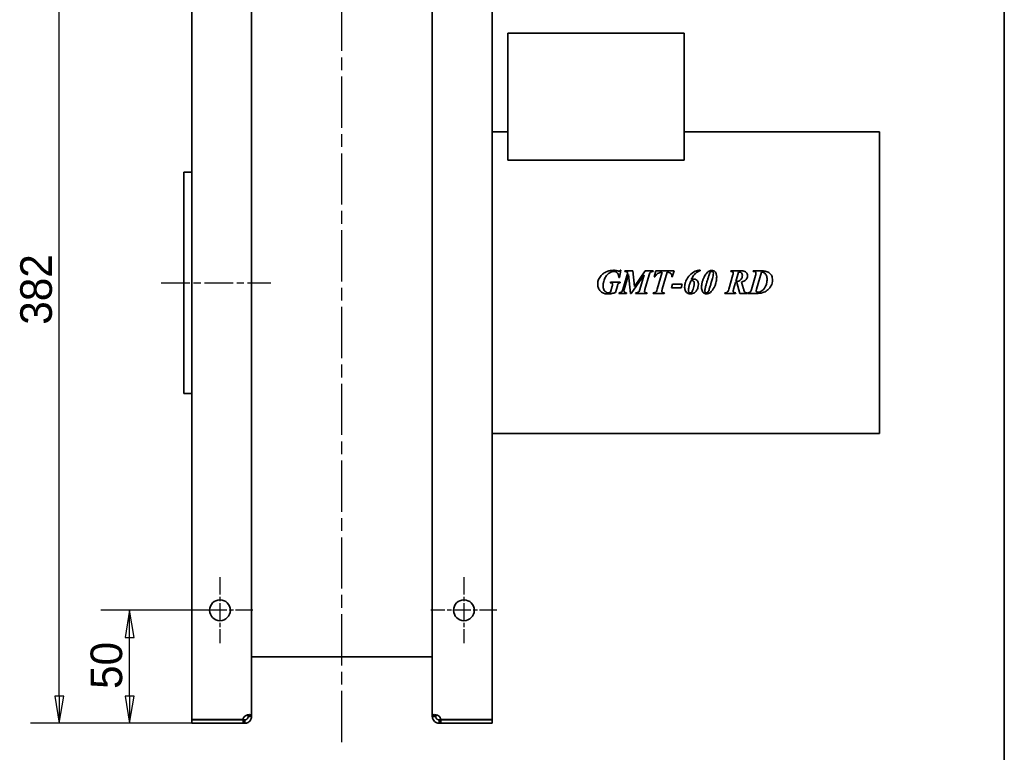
# Model space of a CAD drawing. Header units: millimetres. Extents: x 66 to 1674, y 20 to 1168.
# Tile 22 of 23: x 1224 to 1660, y 575 to 899. Entities that reach past the tile are written whole.
import ezdxf

# ---------------------------------------------------------------- set-up
doc = ezdxf.new("R2010")
doc.units = ezdxf.units.MM
doc.header["$LTSCALE"] = 4
doc.linetypes.add('CHAIN', pattern=[0.3543, 0.2362, -0.0295, 0.0591, -0.0295])
for name, color, linetype, lineweight, true_color in [('Krawędzie widoczne(ISO)', 7, 'Continuous', 35, 0x262659), ('Linia środkowa(ISO)', 7, 'Continuous', 25, 0x262659), ('Szkic(ISO)', 7, 'Continuous', 35, 0x262659), ('Wymiary(ISO)', 7, 'Continuous', 25, 0x262659), ('Znacznik środka(ISO)', 7, 'Continuous', 25, 0x262659)]:
    doc.layers.add(name, color=color, linetype=linetype, lineweight=lineweight, true_color=true_color)
doc.styles.add('STANDARDDużyTekst', font='txt')
doc.dimstyles.new('X.XXX mała tolerancja', dxfattribs={"dimscale": 4, "dimtxt": 3.5, "dimasz": 3, "dimexe": 3.175, "dimexo": 0, "dimgap": 0.762, "dimtad": 1, "dimtoh": 1, "dimdec": 1, "dimrnd": 1e-08, "dimtxsty": 'STANDARDDużyTekst', "dimblk": 'Filled-2', "dimcen": 0.09, "dimdle": 10, "dimclrd": 256, "dimclre": 256, "dimclrt": 7, "dimadec": 1, "dimazin": 2, "dimtfac": 0.714286, "dimtdec": 3, "dimtmove": 0, "dimatfit": 3, "dimfxl": 1, "dimtolj": 1, "dimlwd": 25, "dimlwe": 25, "dimarcsym": 0})

# ---------------------------------------------------------------- blocks, each defined once
blk = doc.blocks.new('Ramki Ramka A3')
at = {"layer": 'Szkic(ISO)'}
blk.add_line((415, 292), (415, 5), dxfattribs=at)
blk = doc.blocks.new('Filled-2')
at = {"color": 0}
for p, q in [((0, 0), (-1, 0.167)), ((-1, 0.167), (-1, -0.167)), ((-1, 0), (0, 0)), ((-1, -0.167), (0, 0))]:
    blk.add_line(p, q, dxfattribs=at)
at = {"color": 0, "flags": 128}
blk.add_lwpolyline([(-1, -0.167), (0, 0), (-1, 0.167), (-1, -0.167)], dxfattribs=at)
at = {"color": 0}
blk.add_solid([(-1, -0.167), (0, 0), (-1, 0.167), (-1, -0.167)], dxfattribs=at)
blk = doc.blocks.new('*D23')
at = {"layer": 'Defpoints', "color": 0, "linetype": 'Continuous', "transparency": 16777216}
for p in [(1272.8, 637.68), (1312.8, 637.68), (1300.3, 587.68)]:
    blk.add_point(p, dxfattribs=at)
at = {"layer": 'Wymiary(ISO)', "color": 179, "linetype": 'Continuous', "lineweight": 25, "true_color": 0x262658, "transparency": 16777216}
for p, q in [((1312.8, 637.68), (1260.1, 637.68)), ((1272.8, 599.68), (1272.8, 625.68)), ((1300.3, 587.68), (1260.1, 587.68))]:
    blk.add_line(p, q, dxfattribs=at)
at = {"layer": 'Wymiary(ISO)', "color": 179, "linetype": 'Continuous', "lineweight": 25, "true_color": 0x262658, "transparency": 16777216, "xscale": 12, "yscale": 12, "zscale": 12}
for p, rotation in [((1272.8, 637.68), 90), ((1272.8, 587.68), 270)]:
    blk.add_blockref('Filled-2', p, dxfattribs=dict(at, rotation=rotation))
at = {"layer": 'Wymiary(ISO)', "color": 7, "linetype": 'Continuous', "lineweight": 25, "transparency": 16777216, "insert": (1255.5, 602.85), "char_height": 14, "attachment_point": 1, "rotation": 90, "style": 'STANDARDDużyTekst'}
blk.add_mtext('\\A1;50', dxfattribs=at)
blk = doc.blocks.new('*D24')
at = {"layer": 'Defpoints', "color": 0, "linetype": 'Continuous', "transparency": 16777216}
for p in [(1241.68, 969.68), (1312.8, 969.68), (1300.3, 587.68)]:
    blk.add_point(p, dxfattribs=at)
at = {"layer": 'Wymiary(ISO)', "color": 179, "linetype": 'Continuous', "lineweight": 25, "true_color": 0x262658, "transparency": 16777216}
for p, q in [((1312.8, 969.68), (1228.98, 969.68)), ((1241.68, 599.68), (1241.68, 957.68)), ((1300.3, 587.68), (1228.98, 587.68))]:
    blk.add_line(p, q, dxfattribs=at)
at = {"layer": 'Wymiary(ISO)', "color": 179, "linetype": 'Continuous', "lineweight": 25, "true_color": 0x262658, "transparency": 16777216, "xscale": 12, "yscale": 12, "zscale": 12}
for p, rotation in [((1241.68, 969.68), 90), ((1241.68, 587.68), 270)]:
    blk.add_blockref('Filled-2', p, dxfattribs=dict(at, rotation=rotation))
at = {"layer": 'Wymiary(ISO)', "color": 7, "linetype": 'Continuous', "lineweight": 25, "transparency": 16777216, "insert": (1224.39, 764.07), "char_height": 14, "attachment_point": 1, "rotation": 90, "style": 'STANDARDDużyTekst'}
blk.add_mtext('\\A1;382', dxfattribs=at)

msp = doc.modelspace()

# ---------------------------------------------------------------- linework, layer by layer
at = {"layer": 'Krawędzie widoczne(ISO)'}
for p, q in [((1300.297, 589.278), (1300.297, 1018.078)), ((1326.797, 1016.538), (1326.797, 590.818)), ((1406.797, 590.818), (1406.797, 1016.538)), ((1433.297, 1018.078), (1433.297, 589.278)), ((1440.297, 893.178), (1518.297, 893.178)), ((1440.297, 836.911), (1440.297, 893.178)), ((1518.297, 836.911), (1518.297, 893.178)), ((1440.297, 849.478), (1433.297, 849.478)), ((1604.797, 849.478), (1518.297, 849.478)), ((1604.797, 715.878), (1604.797, 849.478)), ((1518.297, 836.911), (1440.297, 836.911)), ((1296.797, 831.678), (1296.797, 733.678)), ((1296.797, 831.678), (1300.297, 831.678)), ((1489.591, 784.963), (1489.329, 784.963)), ((1489.591, 784.963), (1490.277, 788.174)), ((1490.007, 788.174), (1490.277, 788.174)), ((1493.332, 787.128), (1491.184, 779.734)), ((1491.764, 779.734), (1493.667, 786.384)), ((1492.042, 787.945), (1491.952, 787.675)), ((1492.042, 787.945), (1495.612, 787.945)), ((1493.667, 786.384), (1494.582, 777.945)), ((1494.885, 777.945), (1500.587, 786.221)), ((1496.355, 781.074), (1495.612, 787.945)), ((1501.086, 787.945), (1496.355, 781.074)), ((1500.587, 786.221), (1498.725, 779.734)), ((1500.939, 779.734), (1502.76, 786.139)), ((1501.086, 787.945), (1504.591, 787.945)), ((1504.501, 787.675), (1504.591, 787.945)), ((1505.759, 787.945), (1504.966, 785.249)), ((1505.252, 785.249), (1504.966, 785.249)), ((1505.759, 787.945), (1513.798, 787.945)), ((1508.52, 787.299), (1506.363, 779.775)), ((1508.586, 779.767), (1510.742, 787.299)), ((1513.038, 785.249), (1512.777, 785.249)), ((1513.038, 785.249), (1513.798, 787.945)), ((1525.301, 787.945), (1525.301, 788.231)), ((1539.86, 786.172), (1538.013, 779.75)), ((1539.002, 787.945), (1538.929, 787.675)), ((1539.002, 787.945), (1543.161, 787.945)), ((1541.175, 783.272), (1542.352, 787.365)), ((1549.868, 785.943), (1548.054, 779.636)), ((1548.871, 787.945), (1548.781, 787.675)), ((1548.871, 787.945), (1552.295, 787.945)), ((1550.309, 779.775), (1552.491, 787.357)), ((1485.661, 782.888), (1485.587, 782.618)), ((1485.661, 782.888), (1489.966, 782.888)), ((1486.429, 781.09), (1485.677, 778.443)), ((1487.858, 778.361), (1488.725, 781.344)), ((1489.893, 782.618), (1489.966, 782.888)), ((1513.128, 782.022), (1512.646, 780.486)), ((1516.96, 780.486), (1512.646, 780.486)), ((1513.128, 782.022), (1517.409, 782.022)), ((1516.96, 780.486), (1517.409, 782.022)), ((1540.187, 779.799), (1541.053, 782.83)), ((1541.298, 782.814), (1541.543, 782.83)), ((1541.543, 782.83), (1542.948, 777.945)), ((1544.533, 779.963), (1543.643, 782.994)), ((1489.452, 778.214), (1489.386, 777.945)), ((1492.695, 777.945), (1489.386, 777.945)), ((1492.695, 777.945), (1492.769, 778.214)), ((1494.885, 777.945), (1494.582, 777.945)), ((1496.886, 778.214), (1496.805, 777.945)), ((1501.78, 777.945), (1496.805, 777.945)), ((1501.78, 777.945), (1501.854, 778.214)), ((1504.623, 778.214), (1504.533, 777.945)), ((1509.492, 777.945), (1504.533, 777.945)), ((1509.492, 777.945), (1509.558, 778.214)), ((1536.339, 778.214), (1536.257, 777.945)), ((1541.069, 777.945), (1536.257, 777.945)), ((1541.069, 777.945), (1541.175, 778.214)), ((1546.061, 777.945), (1542.948, 777.945)), ((1546.061, 777.945), (1546.061, 778.214)), ((1546.347, 778.214), (1546.257, 777.945)), ((1550.44, 777.945), (1546.257, 777.945)), ((1296.797, 733.678), (1300.297, 733.678)), ((1604.797, 715.878), (1433.297, 715.878)), ((1406.797, 617.002), (1326.797, 617.002)), ((1323.011, 589.278), (1300.297, 589.278)), ((1300.297, 589.178), (1323.011, 589.178)), ((1300.297, 587.678), (1300.297, 589.178)), ((1323.011, 589.178), (1323.797, 589.178)), ((1323.011, 587.678), (1323.011, 589.178)), ((1323.797, 589.178), (1323.797, 588.558)), ((1323.797, 588.558), (1323.797, 587.678)), ((1325.297, 590.678), (1325.297, 590.818)), ((1325.297, 590.818), (1325.917, 590.818)), ((1325.917, 590.678), (1325.297, 590.678)), ((1325.917, 590.818), (1326.797, 590.818)), ((1326.797, 590.678), (1325.917, 590.678)), ((1326.797, 590.818), (1326.797, 590.678)), ((1406.797, 590.678), (1406.797, 590.818)), ((1406.797, 590.818), (1407.676, 590.818)), ((1407.676, 590.678), (1406.797, 590.678)), ((1407.676, 590.818), (1408.297, 590.818)), ((1408.297, 590.678), (1407.676, 590.678)), ((1408.297, 590.818), (1408.297, 590.678)), ((1409.797, 588.558), (1409.797, 589.178)), ((1409.797, 589.178), (1410.583, 589.178)), ((1409.797, 587.678), (1409.797, 588.558)), ((1433.297, 589.278), (1410.583, 589.278)), ((1410.583, 589.178), (1410.583, 587.678)), ((1410.583, 589.178), (1433.297, 589.178)), ((1433.297, 589.178), (1433.297, 587.678)), ((1323.011, 587.678), (1300.297, 587.678)), ((1323.797, 587.678), (1323.011, 587.678)), ((1410.583, 587.678), (1409.797, 587.678)), ((1433.297, 587.678), (1410.583, 587.678))]:
    msp.add_line(p, q, dxfattribs=at)
for centre in [(1312.797, 637.678), (1420.797, 637.678)]:
    msp.add_circle(centre, 4.6, dxfattribs=at)
for centre, start, end in [((1325.493, 588.982), 132.73309, 173.18961), ((1408.1, 588.982), 6.81039, 47.26691)]:
    msp.add_arc(centre, 2.5, start, end, dxfattribs=at)
for points, knots in [([(1480.069, 782.678), (1480.1, 782.991), (1480.157, 783.301), (1480.433, 784.29), (1480.756, 784.908), (1481.585, 785.957), (1482.05, 786.382), (1482.556, 786.752)], [0.06025517, 0.06025517, 0.06025517, 0.06025517, 0.15523819, 0.15523819, 0.3683952, 0.3683952, 0.55652751, 0.55652751, 0.55652751, 0.55652751]), ([(1487.091, 787.602), (1486.806, 787.602), (1486.527, 787.562), (1485.579, 787.302), (1485.05, 786.934), (1484.343, 786.377), (1483.976, 785.946), (1483.406, 785.08), (1483.066, 784.473), (1482.704, 783.436), (1482.619, 783.13), (1482.543, 782.772), (1482.534, 782.725), (1482.525, 782.678)], [0, 0, 0, 0, 0.0852658, 0.0852658, 0.294871, 0.294871, 0.6397385, 0.6397385, 0.9343474, 0.9343474, 1.0542569, 1.0542569, 1.0723919, 1.0723919, 1.0723919, 1.0723919]), ([(1482.556, 786.752), (1483.05, 787.109), (1483.579, 787.405), (1484.635, 787.831), (1485.142, 787.973), (1486.115, 788.138), (1486.569, 788.174), (1487.025, 788.174)], [0, 0, 0, 0, 0.18294896, 0.18294896, 0.34186582, 0.34186582, 0.47877057, 0.47877057, 0.47877057, 0.47877057]), ([(1487.025, 788.174), (1487.165, 788.174), (1487.305, 788.17), (1487.574, 788.157), (1487.704, 788.147), (1487.834, 788.133)], [0, 0, 0, 0, 0.041836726, 0.041836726, 0.0809267, 0.0809267, 0.0809267, 0.0809267]), ([(1489.329, 784.963), (1489.307, 785.502), (1489.224, 786.047), (1488.899, 786.754), (1488.754, 786.939), (1488.412, 787.253), (1488.203, 787.377), (1487.689, 787.563), (1487.389, 787.602), (1487.091, 787.602)], [0, 0, 0, 0, 0.16208614, 0.16208614, 0.2587359, 0.2587359, 0.36997048, 0.36997048, 0.50368911, 0.50368911, 0.50368911, 0.50368911]), ([(1487.834, 788.133), (1487.947, 788.116), (1488.098, 788.084), (1488.394, 788.018), (1488.605, 787.967), (1488.79, 787.92)], [0, 0, 0, 0, 0.034392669, 0.034392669, 0.093079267, 0.093079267, 0.093079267, 0.093079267]), ([(1488.79, 787.92), (1488.907, 787.892), (1489.042, 787.862), (1489.24, 787.827), (1489.329, 787.814), (1489.394, 787.814)], [0, 0, 0, 0, 0.036065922, 0.036065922, 0.059925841, 0.059925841, 0.059925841, 0.059925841]), ([(1489.394, 787.814), (1489.473, 787.814), (1489.548, 787.829), (1489.692, 787.888), (1489.758, 787.93), (1489.888, 788.036), (1489.951, 788.103), (1490.007, 788.174)], [0, 0, 0, 0, 0.023420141, 0.023420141, 0.046787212, 0.046787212, 0.073830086, 0.073830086, 0.073830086, 0.073830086]), ([(1493.332, 787.128), (1493.153, 787.326), (1492.976, 787.48), (1492.757, 787.584), (1492.664, 787.621), (1492.309, 787.669), (1492.12, 787.675), (1491.952, 787.675)], [0, 0, 0, 0, 0.0804672, 0.0804672, 0.10623879, 0.10623879, 0.12914022, 0.12914022, 0.12914022, 0.12914022]), ([(1504.501, 787.675), (1504.253, 787.675), (1503.993, 787.648), (1503.603, 787.506), (1503.475, 787.429), (1503.269, 787.241), (1503.183, 787.123), (1502.96, 786.746), (1502.845, 786.426), (1502.76, 786.139)], [0, 0, 0, 0, 0.07416657, 0.07416657, 0.12425862, 0.12425862, 0.17370548, 0.17370548, 0.28117565, 0.28117565, 0.28117565, 0.28117565]), ([(1508.52, 787.299), (1507.994, 787.28), (1507.463, 787.189), (1506.648, 786.826), (1506.344, 786.622), (1505.733, 786.002), (1505.472, 785.628), (1505.252, 785.249)], [0, 0, 0, 0, 0.15813098, 0.15813098, 0.26739051, 0.26739051, 0.37844816, 0.37844816, 0.37844816, 0.37844816]), ([(1512.793, 785.625), (1512.793, 785.859), (1512.76, 786.095), (1512.606, 786.481), (1512.51, 786.631), (1512.285, 786.86), (1512.143, 786.974), (1511.569, 787.216), (1511.156, 787.278), (1510.742, 787.299)], [0, 0, 0, 0, 0.07046411, 0.07046411, 0.12488656, 0.12488656, 0.16674053, 0.16674053, 0.22630969, 0.22630969, 0.22630969, 0.22630969]), ([(1512.777, 785.249), (1512.782, 785.315), (1512.786, 785.382), (1512.792, 785.507), (1512.793, 785.566), (1512.793, 785.625)], [0, 0, 0, 0, 0.019921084, 0.019921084, 0.037452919, 0.037452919, 0.037452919, 0.037452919]), ([(1518.767, 782.678), (1518.782, 782.731), (1518.798, 782.783), (1518.956, 783.284), (1519.115, 783.633), (1519.62, 784.673), (1520.127, 785.422), (1521.317, 786.614), (1522.145, 787.287), (1523.218, 787.741)], [0.1944553, 0.1944553, 0.1944553, 0.1944553, 0.2109111, 0.2109111, 0.3518654, 0.3518654, 0.8731657, 0.8731657, 1.3173046, 1.3173046, 1.3173046, 1.3173046]), ([(1523.308, 786.826), (1522.988, 786.528), (1522.702, 786.195), (1522.054, 785.298), (1521.727, 784.7), (1521.453, 784.089)], [0, 0, 0, 0, 0.13126454, 0.13126454, 0.33222017, 0.33222017, 0.33222017, 0.33222017]), ([(1523.218, 787.741), (1523.528, 787.874), (1523.848, 787.979), (1524.546, 788.148), (1524.922, 788.203), (1525.301, 788.231)], [0, 0, 0, 0, 0.10132233, 0.10132233, 0.21540285, 0.21540285, 0.21540285, 0.21540285]), ([(1525.301, 787.945), (1524.943, 787.846), (1524.6, 787.709), (1523.923, 787.336), (1523.601, 787.1), (1523.308, 786.826)], [0, 0, 0, 0, 0.11153261, 0.11153261, 0.2321087, 0.2321087, 0.2321087, 0.2321087]), ([(1526.592, 783.974), (1526.735, 784.374), (1526.898, 784.768), (1527.44, 785.866), (1527.8, 786.373), (1528.709, 787.488), (1529.09, 787.72), (1529.494, 787.938), (1529.711, 788.025), (1530.122, 788.126), (1530.308, 788.149), (1530.497, 788.149)], [0, 0, 0, 0, 0.127424, 0.127424, 0.3674972, 0.3674972, 0.7761183, 0.7761183, 1.2021852, 1.2021852, 1.5454503, 1.5454503, 1.5454503, 1.5454503]), ([(1529.337, 786.123), (1529.186, 785.682), (1529.041, 785.233), (1528.764, 784.351), (1528.631, 783.912), (1528.423, 783.209), (1528.346, 782.943), (1528.27, 782.678)], [0, 0, 0, 0, 0.13990371, 0.13990371, 0.27637058, 0.27637058, 0.35871324, 0.35871324, 0.35871324, 0.35871324]), ([(1530.546, 787.651), (1530.436, 787.651), (1530.326, 787.635), (1530.151, 787.564), (1530.077, 787.519), (1529.894, 787.338), (1529.809, 787.247), (1529.572, 786.787), (1529.44, 786.424), (1529.337, 786.123)], [0, 0, 0, 0, 0.03312277, 0.03312277, 0.05674335, 0.05674335, 0.08077464, 0.08077464, 0.10915413, 0.10915413, 0.10915413, 0.10915413]), ([(1530.254, 782.678), (1530.268, 782.726), (1530.283, 782.775), (1530.384, 783.122), (1530.471, 783.421), (1530.641, 784.012), (1530.725, 784.304), (1530.808, 784.595)], [0.3272376, 0.3272376, 0.3272376, 0.3272376, 0.34207193, 0.34207193, 0.43393637, 0.43393637, 0.5233555, 0.5233555, 0.5233555, 0.5233555]), ([(1530.497, 788.149), (1530.764, 788.149), (1531.023, 788.105), (1531.412, 787.943), (1531.61, 787.839), (1532.025, 787.455), (1532.185, 787.234), (1532.389, 786.82), (1532.437, 786.676), (1532.603, 786.151), (1532.679, 785.705), (1532.679, 785.249)], [0, 0, 0, 0, 0.07984392, 0.07984392, 0.12646826, 0.12646826, 0.17129849, 0.17129849, 0.20103324, 0.20103324, 0.34431858, 0.34431858, 0.34431858, 0.34431858]), ([(1531.216, 786.85), (1531.216, 786.976), (1531.2, 787.104), (1531.11, 787.336), (1531.05, 787.408), (1530.946, 787.515), (1530.877, 787.566), (1530.758, 787.617), (1530.718, 787.63), (1530.634, 787.647), (1530.59, 787.651), (1530.546, 787.651)], [0, 0, 0, 0, 0.03785753, 0.03785753, 0.07476698, 0.07476698, 0.12643635, 0.12643635, 0.15152098, 0.15152098, 0.17754008, 0.17754008, 0.17754008, 0.17754008]), ([(1530.808, 784.595), (1530.918, 784.981), (1531.021, 785.39), (1531.162, 786.122), (1531.216, 786.505), (1531.216, 786.85)], [0, 0, 0, 0, 0.12045322, 0.12045322, 0.22399494, 0.22399494, 0.22399494, 0.22399494]), ([(1532.679, 785.249), (1532.679, 784.714), (1532.631, 784.182), (1532.488, 783.328), (1532.416, 782.997), (1532.333, 782.678)], [0, 0, 0, 0, 0.16041109, 0.16041109, 0.25996519, 0.25996519, 0.25996519, 0.25996519]), ([(1540.015, 787.022), (1540.015, 787.106), (1540.003, 787.191), (1539.947, 787.331), (1539.912, 787.385), (1539.818, 787.481), (1539.767, 787.512), (1539.536, 787.609), (1539.264, 787.652), (1538.929, 787.675)], [0, 0, 0, 0, 0.02543522, 0.02543522, 0.04516827, 0.04516827, 0.06610005, 0.06610005, 0.12330033, 0.12330033, 0.12330033, 0.12330033]), ([(1539.86, 786.172), (1539.903, 786.323), (1539.945, 786.485), (1539.996, 786.762), (1540.015, 786.898), (1540.015, 787.022)], [0, 0, 0, 0, 0.047311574, 0.047311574, 0.084446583, 0.084446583, 0.084446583, 0.084446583]), ([(1541.6, 783.255), (1541.928, 783.255), (1542.248, 783.308), (1542.817, 783.543), (1543.052, 783.701), (1543.45, 784.089), (1543.65, 784.341), (1543.883, 784.878), (1543.942, 785.082), (1544.018, 785.5), (1544.035, 785.714), (1544.035, 785.927)], [0, 0, 0, 0, 0.09822762, 0.09822762, 0.18458172, 0.18458172, 0.26495267, 0.26495267, 0.31070755, 0.31070755, 0.35661152, 0.35661152, 0.35661152, 0.35661152]), ([(1542.703, 787.373), (1542.65, 787.373), (1542.595, 787.372), (1542.479, 787.369), (1542.415, 787.367), (1542.352, 787.365)], [0, 0, 0, 0, 0.01598149, 0.01598149, 0.034862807, 0.034862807, 0.034862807, 0.034862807]), ([(1544.035, 785.927), (1544.035, 786.152), (1544.007, 786.383), (1543.873, 786.739), (1543.795, 786.87), (1543.626, 787.05), (1543.518, 787.149), (1543.26, 787.279), (1543.159, 787.314), (1542.939, 787.362), (1542.821, 787.373), (1542.703, 787.373)], [0, 0, 0, 0, 0.06749758, 0.06749758, 0.11405146, 0.11405146, 0.14155014, 0.14155014, 0.15778177, 0.15778177, 0.17557522, 0.17557522, 0.17557522, 0.17557522]), ([(1543.161, 787.945), (1543.896, 787.945), (1544.581, 787.866), (1545.399, 787.537), (1545.607, 787.394), (1545.979, 787.026), (1546.128, 786.812), (1546.341, 786.301), (1546.388, 786.019), (1546.388, 785.731)], [0, 0, 0, 0, 0.22055035, 0.22055035, 0.34016062, 0.34016062, 0.46274755, 0.46274755, 0.59583778, 0.59583778, 0.59583778, 0.59583778]), ([(1546.388, 785.731), (1546.388, 785.417), (1546.328, 785.116), (1546.133, 784.656), (1546.042, 784.495), (1545.818, 784.178), (1545.683, 784.025), (1545.538, 783.884)], [0, 0, 0, 0, 0.09407805, 0.09407805, 0.14982513, 0.14982513, 0.2105889, 0.2105889, 0.2105889, 0.2105889]), ([(1550.04, 786.956), (1550.04, 787.054), (1550.027, 787.154), (1549.967, 787.31), (1549.932, 787.368), (1549.833, 787.471), (1549.783, 787.499), (1549.639, 787.562), (1549.513, 787.591), (1549.199, 787.645), (1548.976, 787.664), (1548.781, 787.675)], [0, 0, 0, 0, 0.02940153, 0.02940153, 0.0501012, 0.0501012, 0.07231286, 0.07231286, 0.11692355, 0.11692355, 0.18816759, 0.18816759, 0.18816759, 0.18816759]), ([(1549.868, 785.943), (1549.917, 786.12), (1549.962, 786.306), (1550.02, 786.639), (1550.04, 786.802), (1550.04, 786.956)], [0, 0, 0, 0, 0.05512405, 0.05512405, 0.10130275, 0.10130275, 0.10130275, 0.10130275]), ([(1552.295, 787.945), (1552.899, 787.945), (1553.527, 787.904), (1554.703, 787.676), (1555.29, 787.486), (1555.997, 787.029), (1556.149, 786.897), (1556.601, 786.46), (1556.857, 786.087), (1557.155, 785.398), (1557.238, 785.121), (1557.364, 784.49), (1557.393, 784.133), (1557.393, 783.778)], [0, 0, 0, 0, 0.18136358, 0.18136358, 0.35904455, 0.35904455, 0.43357058, 0.43357058, 0.64123384, 0.64123384, 0.77088665, 0.77088665, 0.93034861, 0.93034861, 0.93034861, 0.93034861]), ([(1553.683, 787.087), (1553.52, 787.181), (1553.343, 787.246), (1552.941, 787.338), (1552.714, 787.357), (1552.491, 787.357)], [0, 0, 0, 0, 0.05652377, 0.05652377, 0.12352705, 0.12352705, 0.12352705, 0.12352705]), ([(1554.999, 784.203), (1554.999, 784.738), (1554.93, 785.279), (1554.632, 786.09), (1554.493, 786.333), (1554.15, 786.761), (1553.934, 786.944), (1553.683, 787.087)], [0, 0, 0, 0, 0.16048284, 0.16048284, 0.25922988, 0.25922988, 0.368618, 0.368618, 0.368618, 0.368618]), ([(1484.525, 777.716), (1484.018, 777.716), (1483.505, 777.767), (1482.386, 778.066), (1481.972, 778.32), (1481.343, 778.792), (1481.039, 779.132), (1480.468, 779.994), (1480.253, 780.507), (1480.07, 781.404), (1480.04, 781.741), (1480.04, 782.079)], [0, 0, 0, 0, 0.1520195, 0.1520195, 0.3473679, 0.3473679, 0.6210236, 0.6210236, 0.9641235, 0.9641235, 1.1648626, 1.1648626, 1.1648626, 1.1648626]), ([(1482.525, 782.678), (1482.482, 782.454), (1482.45, 782.227), (1482.404, 781.754), (1482.393, 781.508), (1482.393, 781.262)], [1.07239185, 1.07239185, 1.07239185, 1.07239185, 1.15870647, 1.15870647, 1.25173604, 1.25173604, 1.25173604, 1.25173604]), ([(1482.393, 781.262), (1482.393, 780.737), (1482.459, 780.19), (1482.791, 779.385), (1482.97, 779.119), (1483.427, 778.665), (1483.67, 778.493), (1484.192, 778.278), (1484.448, 778.231), (1484.713, 778.231)], [0, 0, 0, 0, 0.15756352, 0.15756352, 0.26109869, 0.26109869, 0.35097819, 0.35097819, 0.43060686, 0.43060686, 0.43060686, 0.43060686]), ([(1486.625, 781.964), (1486.625, 782.041), (1486.612, 782.115), (1486.554, 782.253), (1486.514, 782.312), (1486.377, 782.455), (1486.29, 782.497), (1486.159, 782.554), (1486.06, 782.577), (1485.841, 782.611), (1485.711, 782.618), (1485.587, 782.618)], [0, 0, 0, 0, 0.02295474, 0.02295474, 0.04475957, 0.04475957, 0.08218578, 0.08218578, 0.16159906, 0.16159906, 0.26346237, 0.26346237, 0.26346237, 0.26346237]), ([(1486.429, 781.09), (1486.479, 781.262), (1486.536, 781.465), (1486.599, 781.745), (1486.625, 781.878), (1486.625, 781.964)], [0, 0, 0, 0, 0.053647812, 0.053647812, 0.085912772, 0.085912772, 0.085912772, 0.085912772]), ([(1488.953, 782.095), (1488.923, 782.034), (1488.887, 781.924), (1488.815, 781.689), (1488.765, 781.5), (1488.725, 781.344)], [0, 0, 0, 0, 0.02055212, 0.02055212, 0.059877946, 0.059877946, 0.059877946, 0.059877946]), ([(1489.893, 782.618), (1489.703, 782.606), (1489.514, 782.573), (1489.282, 782.466), (1489.203, 782.416), (1489.054, 782.267), (1488.998, 782.185), (1488.953, 782.095)], [0, 0, 0, 0, 0.05714048, 0.05714048, 0.08649717, 0.08649717, 0.11322357, 0.11322357, 0.11322357, 0.11322357]), ([(1518.496, 780.763), (1518.496, 781.154), (1518.528, 781.541), (1518.638, 782.18), (1518.695, 782.431), (1518.767, 782.678)], [0, 0, 0, 0, 0.11708314, 0.11708314, 0.19445528, 0.19445528, 0.19445528, 0.19445528]), ([(1521.061, 777.741), (1520.71, 777.741), (1520.363, 777.796), (1519.776, 778.039), (1519.542, 778.193), (1519.061, 778.654), (1518.898, 778.93), (1518.689, 779.397), (1518.619, 779.637), (1518.518, 780.171), (1518.496, 780.469), (1518.496, 780.763)], [0, 0, 0, 0, 0.10545374, 0.10545374, 0.19090011, 0.19090011, 0.30534079, 0.30534079, 0.41423797, 0.41423797, 0.54260713, 0.54260713, 0.54260713, 0.54260713]), ([(1520.383, 780.845), (1520.319, 780.575), (1520.261, 780.293), (1520.187, 779.785), (1520.162, 779.537), (1520.162, 779.301)], [0, 0, 0, 0, 0.08340007, 0.08340007, 0.15417994, 0.15417994, 0.15417994, 0.15417994]), ([(1520.906, 782.678), (1520.854, 782.523), (1520.804, 782.367), (1520.616, 781.759), (1520.492, 781.304), (1520.383, 780.845)], [0.08997179, 0.08997179, 0.08997179, 0.08997179, 0.13911834, 0.13911834, 0.28072046, 0.28072046, 0.28072046, 0.28072046]), ([(1521.862, 783.639), (1521.766, 783.639), (1521.665, 783.627), (1521.451, 783.59), (1521.326, 783.559), (1521.208, 783.525)], [0, 0, 0, 0, 0.028607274, 0.028607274, 0.065490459, 0.065490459, 0.065490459, 0.065490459]), ([(1521.453, 784.089), (1521.661, 784.158), (1521.877, 784.219), (1522.27, 784.295), (1522.456, 784.317), (1522.638, 784.317)], [0, 0, 0, 0, 0.06557936, 0.06557936, 0.12003453, 0.12003453, 0.12003453, 0.12003453]), ([(1522.425, 783.353), (1522.355, 783.438), (1522.273, 783.512), (1522.127, 783.588), (1522.077, 783.607), (1521.971, 783.633), (1521.917, 783.639), (1521.862, 783.639)], [0, 0, 0, 0, 0.033016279, 0.033016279, 0.049258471, 0.049258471, 0.065747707, 0.065747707, 0.065747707, 0.065747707]), ([(1522.221, 779.759), (1522.353, 780.176), (1522.472, 780.61), (1522.657, 781.49), (1522.728, 781.977), (1522.728, 782.438)], [0, 0, 0, 0, 0.13146412, 0.13146412, 0.2697654, 0.2697654, 0.2697654, 0.2697654]), ([(1522.712, 782.678), (1522.7, 782.767), (1522.681, 782.855), (1522.602, 783.092), (1522.527, 783.23), (1522.425, 783.353)], [0.024108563, 0.024108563, 0.024108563, 0.024108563, 0.051191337, 0.051191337, 0.09907453, 0.09907453, 0.09907453, 0.09907453]), ([(1522.638, 784.317), (1522.889, 784.317), (1523.133, 784.276), (1523.575, 784.093), (1523.76, 783.966), (1524.06, 783.677), (1524.144, 783.559), (1524.325, 783.297), (1524.426, 783.055), (1524.502, 782.76), (1524.511, 782.719), (1524.52, 782.678)], [0, 0, 0, 0, 0.07522435, 0.07522435, 0.14345294, 0.14345294, 0.20013309, 0.20013309, 0.46237957, 0.46237957, 0.50415591, 0.50415591, 0.50415591, 0.50415591]), ([(1524.591, 781.932), (1524.591, 781.462), (1524.528, 781.001), (1524.254, 780.077), (1524.041, 779.637), (1523.765, 779.227)], [0, 0, 0, 0, 0.14093565, 0.14093565, 0.28913945, 0.28913945, 0.28913945, 0.28913945]), ([(1525.979, 780.576), (1525.979, 781.099), (1526.023, 781.619), (1526.139, 782.317), (1526.174, 782.498), (1526.214, 782.678)], [0, 0, 0, 0, 0.15707943, 0.15707943, 0.2124545, 0.2124545, 0.2124545, 0.2124545]), ([(1528.063, 777.741), (1527.829, 777.741), (1527.604, 777.783), (1527.187, 777.957), (1527.002, 778.08), (1526.653, 778.406), (1526.503, 778.618), (1526.262, 779.078), (1526.158, 779.353), (1526.014, 779.951), (1525.979, 780.262), (1525.979, 780.576)], [0, 0, 0, 0, 0.0700454, 0.0700454, 0.13560307, 0.13560307, 0.21336702, 0.21336702, 0.29142619, 0.29142619, 0.37264184, 0.37264184, 0.37264184, 0.37264184]), ([(1527.597, 780.2), (1527.555, 779.994), (1527.52, 779.783), (1527.473, 779.385), (1527.458, 779.19), (1527.458, 778.999)], [0, 0, 0, 0, 0.06308922, 0.06308922, 0.12041978, 0.12041978, 0.12041978, 0.12041978]), ([(1528.185, 782.381), (1528.05, 781.909), (1527.916, 781.437), (1527.706, 780.661), (1527.634, 780.378), (1527.597, 780.2)], [0, 0, 0, 0, 0.1473859, 0.1473859, 0.25757663, 0.25757663, 0.25757663, 0.25757663]), ([(1529.28, 779.505), (1529.455, 780.039), (1529.626, 780.587), (1529.949, 781.645), (1530.103, 782.162), (1530.254, 782.678)], [0, 0, 0, 0, 0.16855973, 0.16855973, 0.3272376, 0.3272376, 0.3272376, 0.3272376]), ([(1532.333, 782.678), (1532.319, 782.625), (1532.305, 782.573), (1532.166, 782.069), (1532.013, 781.625), (1531.484, 780.393), (1530.973, 779.499), (1530.309, 778.786)], [0.25996519, 0.25996519, 0.25996519, 0.25996519, 0.27637722, 0.27637722, 0.41977084, 0.41977084, 0.68576492, 0.68576492, 0.68576492, 0.68576492]), ([(1541.298, 782.814), (1541.265, 782.814), (1541.228, 782.816), (1541.149, 782.821), (1541.099, 782.826), (1541.053, 782.83)], [0, 0, 0, 0, 0.009725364, 0.009725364, 0.023799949, 0.023799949, 0.023799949, 0.023799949]), ([(1541.175, 783.272), (1541.252, 783.267), (1541.331, 783.262), (1541.471, 783.257), (1541.537, 783.255), (1541.6, 783.255)], [0, 0, 0, 0, 0.023082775, 0.023082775, 0.041995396, 0.041995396, 0.041995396, 0.041995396]), ([(1545.538, 783.884), (1545.367, 783.718), (1545.15, 783.582), (1544.542, 783.269), (1544.071, 783.112), (1543.643, 782.994)], [0, 0, 0, 0, 0.07158518, 0.07158518, 0.20559899, 0.20559899, 0.20559899, 0.20559899]), ([(1556.837, 781.442), (1556.568, 780.982), (1556.263, 780.54), (1555.659, 779.839), (1555.379, 779.562), (1554.467, 778.824), (1553.816, 778.496), (1552.636, 778.152), (1552.187, 778.068), (1551.308, 777.966), (1550.872, 777.945), (1550.44, 777.945)], [0, 0, 0, 0, 0.15976841, 0.15976841, 0.27779578, 0.27779578, 0.51177569, 0.51177569, 0.64822479, 0.64822479, 0.77853049, 0.77853049, 0.77853049, 0.77853049]), ([(1552.842, 779.162), (1553.344, 779.563), (1553.747, 780.05), (1554.447, 781.278), (1554.658, 781.972), (1554.792, 782.5), (1554.813, 782.589), (1554.833, 782.678)], [0, 0, 0, 0, 0.19271185, 0.19271185, 0.42442362, 0.42442362, 0.47124284, 0.47124284, 0.47124284, 0.47124284]), ([(1554.833, 782.678), (1554.877, 782.885), (1554.914, 783.095), (1554.979, 783.603), (1554.999, 783.903), (1554.999, 784.203)], [0.47124284, 0.47124284, 0.47124284, 0.47124284, 0.57992685, 0.57992685, 0.73359863, 0.73359863, 0.73359863, 0.73359863]), ([(1557.293, 782.678), (1557.282, 782.622), (1557.27, 782.566), (1557.169, 782.134), (1557.033, 781.774), (1556.837, 781.442)], [0.11030907, 0.11030907, 0.11030907, 0.11030907, 0.12748093, 0.12748093, 0.24326902, 0.24326902, 0.24326902, 0.24326902]), ([(1487.858, 778.361), (1487.364, 778.16), (1486.856, 778.005), (1485.737, 777.775), (1485.134, 777.716), (1484.525, 777.716)], [0, 0, 0, 0, 0.1600913, 0.1600913, 0.34274536, 0.34274536, 0.34274536, 0.34274536]), ([(1484.713, 778.231), (1484.86, 778.231), (1485.011, 778.252), (1485.33, 778.323), (1485.508, 778.38), (1485.677, 778.443)], [0, 0, 0, 0, 0.044087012, 0.044087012, 0.098288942, 0.098288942, 0.098288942, 0.098288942]), ([(1489.452, 778.214), (1489.627, 778.222), (1489.809, 778.243), (1490.116, 778.328), (1490.251, 778.384), (1490.367, 778.468)], [0, 0, 0, 0, 0.05264843, 0.05264843, 0.095491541, 0.095491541, 0.095491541, 0.095491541]), ([(1490.367, 778.468), (1490.555, 778.604), (1490.71, 778.773), (1490.994, 779.201), (1491.104, 779.465), (1491.184, 779.734)], [0, 0, 0, 0, 0.06976165, 0.06976165, 0.15408638, 0.15408638, 0.15408638, 0.15408638]), ([(1491.764, 779.734), (1491.727, 779.615), (1491.695, 779.491), (1491.654, 779.267), (1491.641, 779.16), (1491.641, 779.056)], [0, 0, 0, 0, 0.037288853, 0.037288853, 0.068411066, 0.068411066, 0.068411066, 0.068411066]), ([(1491.641, 779.056), (1491.641, 778.946), (1491.658, 778.839), (1491.736, 778.649), (1491.788, 778.572), (1491.919, 778.439), (1491.998, 778.383), (1492.301, 778.256), (1492.536, 778.224), (1492.769, 778.214)], [0, 0, 0, 0, 0.03290671, 0.03290671, 0.06140789, 0.06140789, 0.08893818, 0.08893818, 0.13443445, 0.13443445, 0.13443445, 0.13443445]), ([(1496.886, 778.214), (1497.153, 778.214), (1497.443, 778.239), (1497.893, 778.386), (1498.017, 778.468), (1498.201, 778.624), (1498.285, 778.732), (1498.513, 779.094), (1498.632, 779.414), (1498.725, 779.734)], [0, 0, 0, 0, 0.08003286, 0.08003286, 0.14141546, 0.14141546, 0.21538999, 0.21538999, 0.38207067, 0.38207067, 0.38207067, 0.38207067]), ([(1500.939, 779.734), (1500.89, 779.569), (1500.841, 779.389), (1500.78, 779.089), (1500.759, 778.951), (1500.759, 778.835)], [0, 0, 0, 0, 0.051550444, 0.051550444, 0.091618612, 0.091618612, 0.091618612, 0.091618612]), ([(1500.759, 778.835), (1500.759, 778.763), (1500.771, 778.692), (1500.824, 778.563), (1500.861, 778.509), (1500.983, 778.384), (1501.06, 778.348), (1501.27, 778.258), (1501.532, 778.222), (1501.854, 778.214)], [0, 0, 0, 0, 0.02185753, 0.02185753, 0.04172677, 0.04172677, 0.07434627, 0.07434627, 0.23026674, 0.23026674, 0.23026674, 0.23026674]), ([(1504.623, 778.214), (1504.867, 778.214), (1505.133, 778.236), (1505.495, 778.352), (1505.62, 778.411), (1505.773, 778.535), (1505.86, 778.614), (1506.13, 779.054), (1506.262, 779.424), (1506.363, 779.775)], [0, 0, 0, 0, 0.07309313, 0.07309313, 0.11370933, 0.11370933, 0.13200251, 0.13200251, 0.16108806, 0.16108806, 0.16108806, 0.16108806]), ([(1508.586, 779.767), (1508.537, 779.598), (1508.488, 779.412), (1508.427, 779.105), (1508.406, 778.963), (1508.406, 778.844)], [0, 0, 0, 0, 0.052837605, 0.052837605, 0.094024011, 0.094024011, 0.094024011, 0.094024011]), ([(1508.406, 778.844), (1508.406, 778.768), (1508.418, 778.694), (1508.472, 778.563), (1508.508, 778.509), (1508.63, 778.386), (1508.709, 778.349), (1508.926, 778.259), (1509.21, 778.223), (1509.558, 778.214)], [0, 0, 0, 0, 0.02267885, 0.02267885, 0.04249521, 0.04249521, 0.07481338, 0.07481338, 0.244541, 0.244541, 0.244541, 0.244541]), ([(1520.162, 779.301), (1520.162, 779.12), (1520.182, 778.929), (1520.297, 778.599), (1520.369, 778.51), (1520.483, 778.383), (1520.567, 778.317), (1520.716, 778.247), (1520.77, 778.228), (1520.884, 778.204), (1520.944, 778.198), (1521.004, 778.198)], [0, 0, 0, 0, 0.05425973, 0.05425973, 0.10474164, 0.10474164, 0.19216433, 0.19216433, 0.23858693, 0.23858693, 0.2872241, 0.2872241, 0.2872241, 0.2872241]), ([(1521.004, 778.198), (1521.098, 778.198), (1521.188, 778.215), (1521.366, 778.285), (1521.446, 778.338), (1521.519, 778.402)], [0, 0, 0, 0, 0.028129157, 0.028129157, 0.057236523, 0.057236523, 0.057236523, 0.057236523]), ([(1523.765, 779.227), (1523.511, 778.858), (1523.206, 778.527), (1522.588, 778.1), (1522.319, 777.969), (1521.716, 777.783), (1521.39, 777.741), (1521.061, 777.741)], [0, 0, 0, 0, 0.13477463, 0.13477463, 0.22545383, 0.22545383, 0.32424624, 0.32424624, 0.32424624, 0.32424624]), ([(1521.519, 778.402), (1521.626, 778.5), (1521.717, 778.627), (1521.971, 779.049), (1522.115, 779.43), (1522.221, 779.759)], [0, 0, 0, 0, 0.04355424, 0.04355424, 0.14814541, 0.14814541, 0.14814541, 0.14814541]), ([(1527.458, 778.999), (1527.458, 778.879), (1527.475, 778.757), (1527.563, 778.534), (1527.623, 778.463), (1527.726, 778.357), (1527.797, 778.307), (1527.96, 778.238), (1528.047, 778.223), (1528.136, 778.223)], [0, 0, 0, 0, 0.03607339, 0.03607339, 0.07210089, 0.07210089, 0.12451223, 0.12451223, 0.17760067, 0.17760067, 0.17760067, 0.17760067]), ([(1530.309, 778.786), (1530.048, 778.509), (1529.742, 778.285), (1529.197, 777.991), (1528.983, 777.899), (1528.526, 777.773), (1528.297, 777.741), (1528.063, 777.741)], [0, 0, 0, 0, 0.11436285, 0.11436285, 0.18575643, 0.18575643, 0.25529283, 0.25529283, 0.25529283, 0.25529283]), ([(1528.136, 778.223), (1528.23, 778.223), (1528.323, 778.234), (1528.494, 778.29), (1528.568, 778.331), (1528.635, 778.386)], [0, 0, 0, 0, 0.028042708, 0.028042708, 0.053922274, 0.053922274, 0.053922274, 0.053922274]), ([(1528.635, 778.386), (1528.762, 778.492), (1528.867, 778.626), (1529.094, 778.991), (1529.2, 779.254), (1529.28, 779.505)], [0, 0, 0, 0, 0.04975237, 0.04975237, 0.12927519, 0.12927519, 0.12927519, 0.12927519]), ([(1536.339, 778.214), (1536.57, 778.214), (1536.821, 778.236), (1537.167, 778.347), (1537.288, 778.405), (1537.439, 778.527), (1537.523, 778.604), (1537.786, 779.037), (1537.915, 779.404), (1538.013, 779.75)], [0, 0, 0, 0, 0.06932886, 0.06932886, 0.10887835, 0.10887835, 0.12737509, 0.12737509, 0.15704564, 0.15704564, 0.15704564, 0.15704564]), ([(1540.187, 779.799), (1540.134, 779.625), (1540.08, 779.433), (1540.014, 779.118), (1539.991, 778.972), (1539.991, 778.852)], [0, 0, 0, 0, 0.054605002, 0.054605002, 0.096558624, 0.096558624, 0.096558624, 0.096558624]), ([(1539.991, 778.852), (1539.991, 778.775), (1540.003, 778.701), (1540.058, 778.568), (1540.095, 778.513), (1540.218, 778.388), (1540.295, 778.352), (1540.432, 778.295), (1540.56, 778.267), (1540.844, 778.228), (1541.017, 778.218), (1541.175, 778.214)], [0, 0, 0, 0, 0.02292839, 0.02292839, 0.04315293, 0.04315293, 0.07555961, 0.07555961, 0.17460008, 0.17460008, 0.29783699, 0.29783699, 0.29783699, 0.29783699]), ([(1544.533, 779.963), (1544.655, 779.557), (1544.827, 779.034), (1545.092, 778.56), (1545.157, 778.496), (1545.295, 778.388), (1545.389, 778.342), (1545.666, 778.247), (1545.871, 778.222), (1546.061, 778.214)], [0, 0, 0, 0, 0.12718335, 0.12718335, 0.18881705, 0.18881705, 0.27600059, 0.27600059, 0.43804031, 0.43804031, 0.43804031, 0.43804031]), ([(1546.347, 778.214), (1546.594, 778.214), (1546.857, 778.241), (1547.288, 778.394), (1547.409, 778.485), (1547.587, 778.645), (1547.675, 778.766), (1547.88, 779.116), (1547.98, 779.385), (1548.054, 779.636)], [0, 0, 0, 0, 0.07419777, 0.07419777, 0.13706051, 0.13706051, 0.23123032, 0.23123032, 0.40365343, 0.40365343, 0.40365343, 0.40365343]), ([(1550.309, 779.775), (1550.268, 779.633), (1550.225, 779.473), (1550.173, 779.222), (1550.154, 779.107), (1550.154, 779.015)], [0, 0, 0, 0, 0.044493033, 0.044493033, 0.076894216, 0.076894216, 0.076894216, 0.076894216]), ([(1550.154, 779.015), (1550.154, 778.96), (1550.163, 778.906), (1550.197, 778.822), (1550.215, 778.793), (1550.261, 778.736), (1550.288, 778.711), (1550.317, 778.688)], [0, 0, 0, 0, 0.01656066, 0.01656066, 0.02714113, 0.02714113, 0.038299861, 0.038299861, 0.038299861, 0.038299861]), ([(1550.317, 778.688), (1550.388, 778.636), (1550.467, 778.599), (1550.687, 778.531), (1550.837, 778.517), (1550.979, 778.517)], [0, 0, 0, 0, 0.026299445, 0.026299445, 0.069015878, 0.069015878, 0.069015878, 0.069015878]), ([(1550.979, 778.517), (1551.317, 778.517), (1551.647, 778.567), (1552.286, 778.788), (1552.577, 778.953), (1552.842, 779.162)], [0, 0, 0, 0, 0.10126392, 0.10126392, 0.20275863, 0.20275863, 0.20275863, 0.20275863]), ([(1323.797, 590.818), (1323.997, 590.948), (1324.197, 591.055), (1324.619, 591.234), (1324.827, 591.304), (1325.326, 591.433), (1325.603, 591.474), (1326.088, 591.487), (1326.29, 591.461), (1326.565, 591.35), (1326.654, 591.28), (1326.784, 591.066), (1326.797, 590.93), (1326.797, 590.818)], [-0.32528867, -0.32528867, -0.32528867, -0.32528867, -0.28033389, -0.28033389, -0.23700639, -0.23700639, -0.17419799, -0.17419799, -0.11142726, -0.11142726, -0.06180457, -0.06180457, 0, 0, 0, 0]), ([(1323.797, 589.178), (1323.838, 589.178), (1323.882, 589.18), (1323.97, 589.187), (1324.014, 589.193), (1324.131, 589.214), (1324.222, 589.235), (1324.384, 589.296), (1324.442, 589.322), (1324.604, 589.408), (1324.705, 589.478), (1324.89, 589.644), (1324.971, 589.737), (1325.111, 589.944), (1325.166, 590.055), (1325.222, 590.207), (1325.235, 590.25), (1325.264, 590.36), (1325.277, 590.425), (1325.289, 590.521), (1325.292, 590.553), (1325.296, 590.617), (1325.297, 590.648), (1325.297, 590.678)], [-0.29886256, -0.29886256, -0.29886256, -0.29886256, -0.27219535, -0.27219535, -0.24676968, -0.24676968, -0.20801567, -0.20801567, -0.18687914, -0.18687914, -0.1490715, -0.1490715, -0.11181858, -0.11181858, -0.07158825, -0.07158825, -0.05525416, -0.05525416, -0.02915473, -0.02915473, -0.01483631, -0.01483631, 0, 0, 0, 0]), ([(1326.797, 590.678), (1326.797, 590.478), (1326.778, 590.278), (1326.69, 589.855), (1326.623, 589.648), (1326.398, 589.149), (1326.215, 588.872), (1325.762, 588.387), (1325.497, 588.185), (1324.981, 587.91), (1324.744, 587.821), (1324.208, 587.691), (1323.969, 587.678), (1323.797, 587.678)], [0, 0, 0, 0, 0.07164926, 0.07164926, 0.14070497, 0.14070497, 0.24080947, 0.24080947, 0.34085395, 0.34085395, 0.41994297, 0.41994297, 0.51844757, 0.51844757, 0.51844757, 0.51844757]), ([(1325.297, 590.818), (1325.297, 590.871), (1325.295, 590.925), (1325.287, 591.022), (1325.282, 591.066), (1325.261, 591.172), (1325.24, 591.244), (1325.183, 591.336), (1325.162, 591.361), (1325.138, 591.383)], [0, 0, 0, 0, 0.020193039, 0.020193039, 0.039445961, 0.039445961, 0.068791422, 0.068791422, 0.081808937, 0.081808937, 0.081808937, 0.081808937]), ([(1406.797, 590.818), (1406.797, 590.948), (1406.816, 591.055), (1406.904, 591.234), (1406.971, 591.304), (1407.195, 591.433), (1407.378, 591.474), (1407.832, 591.487), (1408.097, 591.461), (1408.612, 591.35), (1408.85, 591.28), (1409.386, 591.066), (1409.624, 590.93), (1409.797, 590.818)], [0, 0, 0, 0, 0.07164926, 0.07164926, 0.14070497, 0.14070497, 0.24080947, 0.24080947, 0.34085395, 0.34085395, 0.41994297, 0.41994297, 0.51844757, 0.51844757, 0.51844757, 0.51844757]), ([(1409.797, 587.678), (1409.597, 587.678), (1409.397, 587.697), (1408.974, 587.785), (1408.766, 587.852), (1408.268, 588.077), (1407.991, 588.26), (1407.506, 588.713), (1407.303, 588.978), (1407.029, 589.494), (1406.94, 589.731), (1406.809, 590.267), (1406.797, 590.505), (1406.797, 590.678)], [-0.32528867, -0.32528867, -0.32528867, -0.32528867, -0.28033389, -0.28033389, -0.23700639, -0.23700639, -0.17419799, -0.17419799, -0.11142726, -0.11142726, -0.06180457, -0.06180457, 0, 0, 0, 0]), ([(1408.455, 591.383), (1408.429, 591.359), (1408.407, 591.33), (1408.372, 591.271), (1408.358, 591.241), (1408.329, 591.158), (1408.317, 591.101), (1408.305, 591.005), (1408.302, 590.97), (1408.298, 590.896), (1408.297, 590.857), (1408.297, 590.818)], [-0.090750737, -0.090750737, -0.090750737, -0.090750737, -0.071588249, -0.071588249, -0.05525416, -0.05525416, -0.029154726, -0.029154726, -0.014836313, -0.014836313, 0, 0, 0, 0]), ([(1408.297, 590.678), (1408.297, 590.637), (1408.299, 590.593), (1408.306, 590.505), (1408.312, 590.461), (1408.333, 590.344), (1408.354, 590.253), (1408.415, 590.091), (1408.441, 590.033), (1408.527, 589.871), (1408.596, 589.77), (1408.762, 589.585), (1408.855, 589.504), (1409.063, 589.364), (1409.174, 589.309), (1409.326, 589.253), (1409.369, 589.24), (1409.479, 589.21), (1409.544, 589.198), (1409.64, 589.186), (1409.672, 589.183), (1409.735, 589.179), (1409.767, 589.178), (1409.797, 589.178)], [0, 0, 0, 0, 0.02019304, 0.02019304, 0.03944596, 0.03944596, 0.06879142, 0.06879142, 0.0847965, 0.0847965, 0.11342535, 0.11342535, 0.14163414, 0.14163414, 0.1720975, 0.1720975, 0.18446606, 0.18446606, 0.20422918, 0.20422918, 0.21507142, 0.21507142, 0.22630583, 0.22630583, 0.22630583, 0.22630583])]:
    msp.add_open_spline(points, degree=3, knots=knots, dxfattribs=at)
for points in [[(1480.04, 782.079), (1480.04, 782.28), (1480.049, 782.48), (1480.069, 782.678)], [(1521.208, 783.525), (1521.101, 783.245), (1521, 782.962), (1520.906, 782.678)], [(1522.728, 782.438), (1522.728, 782.519), (1522.723, 782.599), (1522.712, 782.678)], [(1524.52, 782.678), (1524.571, 782.434), (1524.591, 782.181), (1524.591, 781.932)], [(1526.214, 782.678), (1526.312, 783.117), (1526.439, 783.55), (1526.592, 783.974)], [(1528.27, 782.678), (1528.242, 782.579), (1528.213, 782.48), (1528.185, 782.381)], [(1557.393, 783.778), (1557.393, 783.41), (1557.364, 783.039), (1557.293, 782.678)]]:
    msp.add_open_spline(points, degree=3, dxfattribs=at)
at = {"layer": 'Linia środkowa(ISO)', "linetype": 'CHAIN', "ltscale": 23.990969}
msp.add_line((1366.797, 579.278), (1366.797, 1028.078), dxfattribs=at)
at = {"layer": 'Linia środkowa(ISO)', "linetype": 'CHAIN', "ltscale": 13.473289}
msp.add_line((1286.797, 782.678), (1335.297, 782.678), dxfattribs=at)
at = {"layer": 'Znacznik środka(ISO)', "linetype": 'CHAIN', "ltscale": 8.111714}
for p, q in [((1312.797, 652.278), (1312.797, 623.078)), ((1420.797, 652.278), (1420.797, 623.078)), ((1327.397, 637.678), (1298.197, 637.678)), ((1435.397, 637.678), (1406.197, 637.678))]:
    msp.add_line(p, q, dxfattribs=at)

# ---------------------------------------------------------------- block references
at = {"xscale": 4, "yscale": 4, "zscale": 4}
msp.add_blockref('Ramki Ramka A3', (0, 0), dxfattribs=at)

# ---------------------------------------------------------------- dimensions: what is measured, and where the dimension line sits
at = {"layer": 'Wymiary(ISO)', "color": 179, "linetype": 'Continuous', "lineweight": 25, "true_color": 0x262658}
for base, p2, picture, middle in [((1241.683, 969.678), (1312.797, 969.678), '*D24', (1241.683, 778.678)), ((1272.797, 637.678), (1312.797, 637.678), '*D23', (1272.797, 612.678))]:
    dim = msp.add_linear_dim(base=base, p1=(1300.297, 587.678), p2=p2, angle=90, dimstyle='X.XXX mała tolerancja', override={"dimgap": 0.762, "dimtoh": 0, "dimdec": 1, "dimtol": 0, "dimlim": 0, "dimtp": 0, "dimtm": 0, "dimtdec": 3, "dimtofl": 0, "dimatfit": 1}, dxfattribs=at)
    dim.commit()
    dim.dimension.update_dxf_attribs({"geometry": picture, "text_midpoint": middle, "dimtype": 160})

doc.saveas('drawing.dxf')
